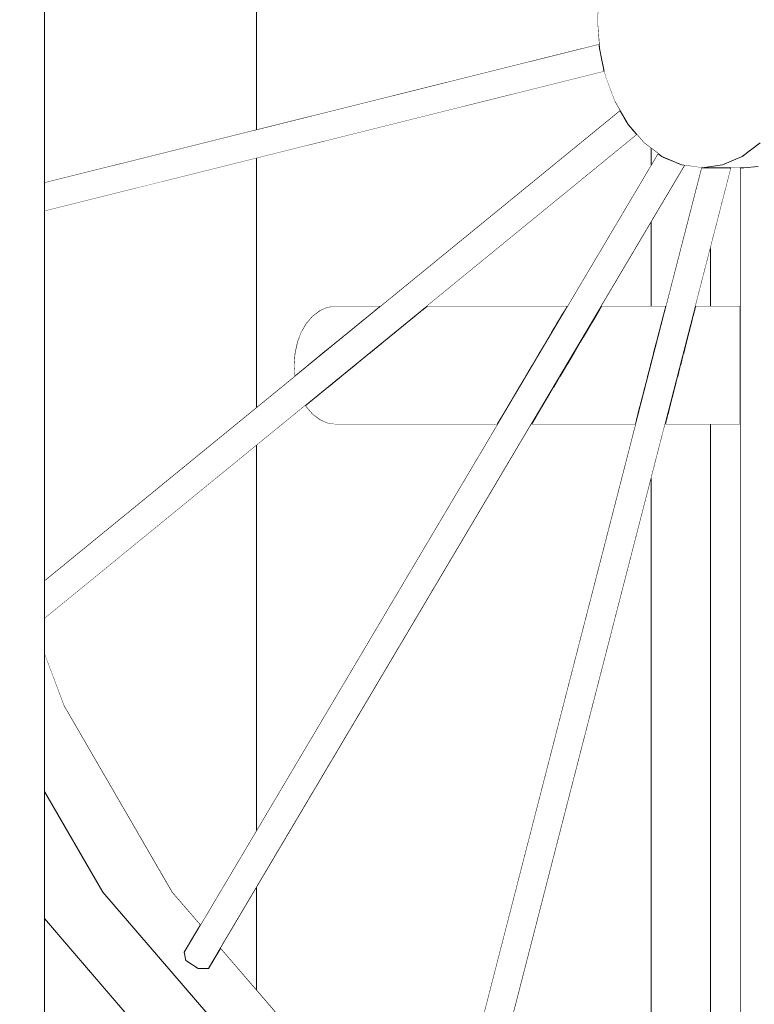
# Model space of a CAD drawing. Header units: millimetres. Extents: x 90539 to 127778, y -34922 to 14506.
# Tile 69 of 256: x 110473 to 110622, y 100 to 300. Entities that reach past the tile are written whole.
import ezdxf

# ---------------------------------------------------------------- set-up
doc = ezdxf.new("R2010")
doc.units = ezdxf.units.MM
doc.header["$MEASUREMENT"] = 0
doc.linetypes.add('Wipeout_Contour', pattern=[1000, 0, -1000])
for name, color, linetype in [('Nowe_A-Armatura', 7, 'Continuous'), ('Nowe_A-Niepełnosprawni', 7, 'Continuous'), ('Nowe_A-Wymiary-Wewnętrzne', 7, 'Continuous'), ('Nowe_A-Wymiary-Zewnętrzne', 7, 'Continuous'), ('Nowe_A-Ściany-Działowe', 7, 'Continuous'), ('Nowe_Drzwi Archicad', 7, 'Continuous')]:
    doc.layers.add(name, color=color, linetype=linetype)
for name, color, linetype, lineweight in [('Nowe_A-Armatura_Nr_pióra__24', 7, 'Continuous', 15), ('Nowe_A-Niepełnosprawni_Nr_pióra__4', 7, 'Continuous', 13), ('Nowe_A-Wymiary-Wewnętrzne_Nr_pióra__46', 5, 'Continuous', 15), ('Nowe_A-Wymiary-Zewnętrzne_Nr_pióra__46', 5, 'Continuous', 15), ('Nowe_Drzwi Archicad_Nr_pióra__3', 7, 'Continuous', 13)]:
    doc.layers.add(name, color=color, linetype=linetype, lineweight=lineweight)
for name, color, linetype, lineweight, true_color in [('Nowe_A-Wymiary-Wewnętrzne_Nr_pióra__45', 7, 'Continuous', 15, 0x40a5ff), ('Nowe_A-Wymiary-Wewnętrzne_Nr_pióra__85', 7, 'Continuous', 13, 0x80c2ff), ('Nowe_A-Wymiary-Zewnętrzne_Nr_pióra__45', 7, 'Continuous', 15, 0x40a5ff), ('Nowe_A-Wymiary-Zewnętrzne_Nr_pióra__85', 7, 'Continuous', 13, 0x80c2ff)]:
    doc.layers.add(name, color=color, linetype=linetype, lineweight=lineweight, true_color=true_color)
doc.styles.add('STYL_AUTOMATYCZNY_2', font='arial.ttf')
doc.dimstyles.new('STYL_AUTOMATYCZNY__1', dxfattribs={"dimtxt": 125, "dimasz": 47.5, "dimexe": 0.18, "dimexo": 20, "dimgap": 0, "dimtad": 1, "dimdec": 1, "dimlfac": 0.1, "dimzin": 0, "dimdsep": 46, "dimtxsty": 'STYL_AUTOMATYCZNY_2', "dimblk": 'ARROWHEAD_11', "dimblk1": 'ARROWHEAD_11', "dimblk2": 'ARROWHEAD_11', "dimcen": 0.09, "dimclrd": 256, "dimclre": 256, "dimclrt": 5, "dimadec": 1, "dimazin": 0, "dimtfac": 1, "dimtdec": 4, "dimtmove": 0, "dimatfit": 3, "dimfxl": 0, "dimtolj": 1, "dimtzin": 0, "dimarcsym": 0})

# ---------------------------------------------------------------- blocks, each defined once
blk = doc.blocks.new('ElemPrzekroju_23')
at = {"color": 254, "linetype": 'Wipeout_Contour', "lineweight": 0, "ltscale": 4316706.079519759}
blk.add_wipeout([(110495.05, 86.95), (110477.6, 107.21), (110477.6, 97.5), (110492.09, 80.68), (110524.33, 56.31), (110559.32, 41.3), (110595.71, 36.23), (110632.09, 41.3), (110667.08, 56.31), (110699.33, 80.68), (110727.59, 113.49), (110750.79, 153.46), (110768.02, 199.06), (110778.64, 248.54), (110782.22, 300), (110778.64, 351.46), (110768.02, 400.94), (110750.79, 446.54), (110747.17, 452.77), (110747.53, 450.67), (110744.06, 446.3), (110746.36, 442.35), (110746.75, 441.31), (110749.8, 437.12), (110749.51, 435.88), (110749.06, 435.2), (110763.1, 398.06), (110773.41, 349.99), (110776.89, 300), (110773.41, 250.01), (110763.1, 201.94), (110746.36, 157.65), (110723.82, 118.82), (110696.37, 86.95), (110665.04, 63.27), (110631.05, 48.69), (110595.71, 43.77), (110560.36, 48.69), (110526.37, 63.27)], dxfattribs=at).dxf.layer = 'Nowe_A-Niepełnosprawni'
at = {"color": 254, "linetype": 'Wipeout_Contour', "lineweight": 0, "ltscale": 3539562.09557352}
blk.add_wipeout([(110589.69, 300), (110590.1, 294.15), (110591.31, 288.52), (110593.27, 283.33), (110595.91, 278.79), (110599.12, 275.06), (110602.79, 272.28), (110606.77, 270.58), (110610.91, 270), (110615.05, 270.58), (110619.02, 272.28), (110622.69, 275.06), (110625.91, 278.79), (110628.54, 283.33), (110630.5, 288.52), (110631.71, 294.15), (110632.12, 300), (110631.71, 305.85), (110630.5, 311.48), (110628.54, 316.67), (110625.91, 321.21), (110622.69, 324.94), (110619.02, 327.72), (110615.05, 329.42), (110610.91, 330), (110606.77, 329.42), (110602.79, 327.72), (110599.12, 324.94), (110595.91, 321.21), (110593.27, 316.67), (110591.31, 311.48), (110590.1, 305.85)], dxfattribs=at).dxf.layer = 'Nowe_A-Niepełnosprawni'
at = {"color": 254, "linetype": 'Wipeout_Contour', "lineweight": 0, "ltscale": 441958.862372}
blk.add_wipeout([(110477.6, 117.39), (110501.12, 90.08), (110502.3, 89.19), (110477.6, 117.87)], dxfattribs=at).dxf.layer = 'Nowe_A-Niepełnosprawni'
at = {"layer": 'Nowe_A-Niepełnosprawni_Nr_pióra__4', "color": 7, "linetype": 'Continuous', "lineweight": 13}
blk.add_line((110590.1, 305.85), (110589.69, 300), dxfattribs=at)
at = {"color": 254, "linetype": 'Wipeout_Contour', "lineweight": 0, "ltscale": 884970.058769}
blk.add_wipeout([(110615.05, 270.58), (110610.91, 270), (110619.39, 270), (110622.29, 270.26), (110624.41, 270.26), (110624.41, 270), (110626.22, 270), (110626.07, 270.58)], dxfattribs=at).dxf.layer = 'Nowe_A-Niepełnosprawni'
at = {"color": 254, "linetype": 'Wipeout_Contour', "lineweight": 0, "ltscale": 441951.802287}
blk.add_wipeout([(110477.6, 107.21), (110495.05, 86.95), (110501.12, 90.08), (110477.6, 117.39)], dxfattribs=at).dxf.layer = 'Nowe_A-Niepełnosprawni'
at = {"color": 254, "linetype": 'Wipeout_Contour', "lineweight": 0, "ltscale": 663741.846601}
blk.add_wipeout([(110615.05, 270.58), (110626.07, 270.58), (110625.92, 271.15), (110626.62, 271.9), (110628.04, 272.28), (110619.02, 272.28)], dxfattribs=at).dxf.layer = 'Nowe_A-Niepełnosprawni'
at = {"color": 254, "linetype": 'Wipeout_Contour', "lineweight": 0, "ltscale": 552951.470281}
blk.add_wipeout([(110558.43, 66.62), (110559.13, 65.86), (110611.67, 270), (110610.91, 270), (110610.78, 270.02)], dxfattribs=at).dxf.layer = 'Nowe_A-Niepełnosprawni'
at = {"color": 254, "linetype": 'Wipeout_Contour', "lineweight": 0, "ltscale": 552501.597539}
blk.add_wipeout([(110482.02, 112.73), (110502.3, 89.19), (110511.54, 82.21), (110516.23, 92.13), (110489.44, 123.22)], dxfattribs=at).dxf.layer = 'Nowe_A-Niepełnosprawni'
at = {"color": 254, "linetype": 'Wipeout_Contour', "lineweight": 0, "ltscale": 885031.350706}
blk.add_wipeout([(110622.69, 275.06), (110619.02, 272.28), (110628.04, 272.28), (110629.38, 272.9), (110631.5, 272.9), (110631.66, 272.28), (110634.5, 272.28), (110632.85, 275.06)], dxfattribs=at).dxf.layer = 'Nowe_A-Niepełnosprawni'
at = {"color": 254, "linetype": 'Wipeout_Contour', "lineweight": 0, "ltscale": 442348.144387}
blk.add_wipeout([(110559.13, 65.86), (110561.95, 65.1), (110614.69, 270), (110611.67, 270)], dxfattribs=at).dxf.layer = 'Nowe_A-Niepełnosprawni'
at = {"color": 254, "linetype": 'Wipeout_Contour', "lineweight": 0, "ltscale": 442476.696623}
blk.add_wipeout([(110619.39, 270), (110618.62, 270), (110618.62, 50.58), (110619.39, 50.69)], dxfattribs=at).dxf.layer = 'Nowe_A-Niepełnosprawni'
at = {"color": 254, "linetype": 'Wipeout_Contour', "lineweight": 0, "ltscale": 441927.563796}
blk.add_wipeout([(110477.6, 143.64), (110477.6, 117.87), (110482.02, 112.73), (110489.44, 123.22)], dxfattribs=at).dxf.layer = 'Nowe_A-Niepełnosprawni'
at = {"layer": 'Nowe_A-Niepełnosprawni_Nr_pióra__4', "color": 7, "linetype": 'Continuous', "lineweight": 13}
blk.add_line((110619.02, 272.28), (110622.69, 275.06), dxfattribs=at)
at = {"color": 254, "linetype": 'Wipeout_Contour', "lineweight": 0, "ltscale": 442358.220029}
blk.add_wipeout([(110614.69, 270), (110561.95, 65.1), (110564.07, 65.1), (110616.81, 270)], dxfattribs=at).dxf.layer = 'Nowe_A-Niepełnosprawni'
at = {"color": 254, "linetype": 'Wipeout_Contour', "lineweight": 0, "ltscale": 442484.045944}
blk.add_wipeout([(110619.39, 50.69), (110622.29, 51.09), (110622.29, 270.26), (110619.39, 270)], dxfattribs=at).dxf.layer = 'Nowe_A-Niepełnosprawni'
at = {"color": 254, "linetype": 'Wipeout_Contour', "lineweight": 0, "ltscale": 1105094.8443388}
blk.add_wipeout([(110503.58, 123.22), (110489.44, 123.22), (110516.23, 92.13), (110530.37, 92.13), (110513.36, 111.88), (110510.9, 107.75), (110508.78, 107.75), (110506.3, 109.4), (110505.94, 111.05), (110509.26, 116.64)], dxfattribs=at).dxf.layer = 'Nowe_A-Niepełnosprawni'
at = {"layer": 'Nowe_A-Niepełnosprawni_Nr_pióra__4', "color": 7, "linetype": 'Continuous', "lineweight": 13}
for p, q in [((110615.05, 270.58), (110619.02, 272.28)), ((110610.91, 270), (110615.05, 270.58)), ((110619.39, 270), (110610.91, 270)), ((110622.29, 270.26), (110619.39, 270)), ((110477.6, 117.87), (110502.3, 89.19))]:
    blk.add_line(p, q, dxfattribs=at)
at = {"color": 254, "linetype": 'Wipeout_Contour', "lineweight": 0, "ltscale": 552820.548328}
blk.add_wipeout([(110505.94, 111.05), (110506.3, 109.4), (110602.91, 272.23), (110602.79, 272.28), (110601.97, 272.9)], dxfattribs=at).dxf.layer = 'Nowe_A-Niepełnosprawni'
at = {"color": 254, "linetype": 'Wipeout_Contour', "lineweight": 0, "ltscale": 442457.42599}
blk.add_wipeout([(110609.6, 242), (110609.54, 241.77), (110618.62, 241.77), (110618.62, 242)], dxfattribs=at).dxf.layer = 'Nowe_A-Niepełnosprawni'
at = {"color": 254, "linetype": 'Wipeout_Contour', "lineweight": 0, "ltscale": 552431.173727}
blk.add_wipeout([(110481.6, 161.11), (110477.6, 161.11), (110477.6, 143.64), (110489.44, 123.22), (110503.58, 123.22)], dxfattribs=at).dxf.layer = 'Nowe_A-Niepełnosprawni'
at = {"layer": 'Nowe_A-Niepełnosprawni_Nr_pióra__4', "color": 7, "linetype": 'Continuous', "lineweight": 13}
blk.add_line((110489.44, 123.22), (110477.6, 143.64), dxfattribs=at)
at = {"color": 254, "linetype": 'Wipeout_Contour', "lineweight": 0, "ltscale": 442224.448712}
blk.add_wipeout([(110506.3, 109.4), (110508.78, 107.75), (110605.67, 271.05), (110602.91, 272.23)], dxfattribs=at).dxf.layer = 'Nowe_A-Niepełnosprawni'
at = {"color": 254, "linetype": 'Wipeout_Contour', "lineweight": 0, "ltscale": 331437.659035}
blk.add_wipeout([(110481.6, 161.11), (110477.6, 171.7), (110477.6, 161.11)], dxfattribs=at).dxf.layer = 'Nowe_A-Niepełnosprawni'
at = {"layer": 'Nowe_A-Niepełnosprawni_Nr_pióra__4', "color": 7, "linetype": 'Continuous', "lineweight": 13}
for p, q in [((110599.12, 275.06), (110602.79, 272.28)), ((110481.6, 161.11), (110477.6, 171.7)), ((110503.58, 123.22), (110481.6, 161.11)), ((110505.94, 111.05), (110506.3, 109.4))]:
    blk.add_line(p, q, dxfattribs=at)
at = {"color": 254, "linetype": 'Wipeout_Contour', "lineweight": 0, "ltscale": 552840.188377}
blk.add_wipeout([(110508.78, 107.75), (110510.9, 107.75), (110607.46, 270.48), (110606.77, 270.58), (110605.67, 271.05)], dxfattribs=at).dxf.layer = 'Nowe_A-Niepełnosprawni'
at = {"layer": 'Nowe_A-Niepełnosprawni_Nr_pióra__4', "color": 7, "linetype": 'Continuous', "lineweight": 13}
for p, q in [((110602.79, 272.28), (110606.77, 270.58)), ((110606.77, 270.58), (110610.91, 270)), ((110516.23, 92.13), (110489.44, 123.22)), ((110509.26, 116.64), (110503.58, 123.22)), ((110530.37, 92.13), (110513.36, 111.88)), ((110508.78, 107.75), (110506.3, 109.4)), ((110510.9, 107.75), (110508.78, 107.75))]:
    blk.add_line(p, q, dxfattribs=at)
at = {"color": 254, "linetype": 'Wipeout_Contour', "lineweight": 0, "ltscale": 442145.591368}
blk.add_wipeout([(110477.6, 186.36), (110477.6, 184.22), (110595.1, 280.17), (110594.26, 281.62)], dxfattribs=at).dxf.layer = 'Nowe_A-Niepełnosprawni'
at = {"color": 254, "linetype": 'Wipeout_Contour', "lineweight": 0, "ltscale": 442450.554078}
blk.add_wipeout([(110606.51, 230), (110605.91, 227.66), (110618.62, 227.66), (110618.62, 230)], dxfattribs=at).dxf.layer = 'Nowe_A-Niepełnosprawni'
at = {"color": 254, "linetype": 'Wipeout_Contour', "lineweight": 0, "ltscale": 442444.996079}
blk.add_wipeout([(110603.48, 218.23), (110603.42, 218), (110618.62, 218), (110618.62, 218.23)], dxfattribs=at).dxf.layer = 'Nowe_A-Niepełnosprawni'
at = {"color": 254, "linetype": 'Wipeout_Contour', "lineweight": 0, "ltscale": 552743.913129}
blk.add_wipeout([(110477.6, 184.22), (110477.6, 180.36), (110596.83, 277.71), (110595.91, 278.79), (110595.1, 280.17)], dxfattribs=at).dxf.layer = 'Nowe_A-Niepełnosprawni'
at = {"color": 254, "linetype": 'Wipeout_Contour', "lineweight": 0, "ltscale": 442451.776216}
blk.add_wipeout([(110606.51, 230), (110618.62, 230), (110618.62, 232.34), (110607.12, 232.34)], dxfattribs=at).dxf.layer = 'Nowe_A-Niepełnosprawni'
at = {"color": 254, "linetype": 'Wipeout_Contour', "lineweight": 0, "ltscale": 442449.357109}
blk.add_wipeout([(110605.91, 227.66), (110605.33, 225.41), (110618.62, 225.41), (110618.62, 227.66)], dxfattribs=at).dxf.layer = 'Nowe_A-Niepełnosprawni'
at = {"color": 254, "linetype": 'Wipeout_Contour', "lineweight": 0, "ltscale": 442445.227069}
blk.add_wipeout([(110603.66, 218.91), (110603.48, 218.23), (110618.62, 218.23), (110618.62, 218.91)], dxfattribs=at).dxf.layer = 'Nowe_A-Niepełnosprawni'
at = {"layer": 'Nowe_A-Niepełnosprawni_Nr_pióra__4', "color": 7, "linetype": 'Continuous', "lineweight": 13}
blk.add_line((110593.27, 283.33), (110595.91, 278.79), dxfattribs=at)
at = {"color": 254, "linetype": 'Wipeout_Contour', "lineweight": 0, "ltscale": 442150.72421}
blk.add_wipeout([(110477.6, 178.63), (110597.71, 276.7), (110596.83, 277.71), (110477.6, 180.36)], dxfattribs=at).dxf.layer = 'Nowe_A-Niepełnosprawni'
at = {"color": 254, "linetype": 'Wipeout_Contour', "lineweight": 0, "ltscale": 442452.976787}
blk.add_wipeout([(110607.12, 232.34), (110618.62, 232.34), (110618.62, 234.59), (110607.7, 234.59)], dxfattribs=at).dxf.layer = 'Nowe_A-Niepełnosprawni'
at = {"color": 254, "linetype": 'Wipeout_Contour', "lineweight": 0, "ltscale": 442445.687836}
blk.add_wipeout([(110603.66, 218.91), (110618.62, 218.91), (110618.62, 220.02), (110603.95, 220.02)], dxfattribs=at).dxf.layer = 'Nowe_A-Niepełnosprawni'
at = {"layer": 'Nowe_A-Niepełnosprawni_Nr_pióra__4', "color": 7, "linetype": 'Continuous', "lineweight": 13}
for p, q in [((110595.91, 278.79), (110599.12, 275.06)), ((110603.42, 218), (110618.62, 218))]:
    blk.add_line(p, q, dxfattribs=at)
at = {"color": 254, "linetype": 'Wipeout_Contour', "lineweight": 0, "ltscale": 552727.045939}
blk.add_wipeout([(110477.6, 264.64), (110590.4, 292.77), (110590.1, 294.15), (110590.04, 295.05), (110477.6, 267.01)], dxfattribs=at).dxf.layer = 'Nowe_A-Niepełnosprawni'
at = {"color": 254, "linetype": 'Wipeout_Contour', "lineweight": 0, "ltscale": 442163.799739}
blk.add_wipeout([(110536.66, 242), (110535, 241.77), (110545.46, 241.77), (110545.74, 242)], dxfattribs=at).dxf.layer = 'Nowe_A-Niepełnosprawni'
at = {"color": 254, "linetype": 'Wipeout_Contour', "lineweight": 0, "ltscale": 442278.34172}
blk.add_wipeout([(110555.21, 242), (110554.93, 241.77), (110583.5, 241.77), (110583.64, 242)], dxfattribs=at).dxf.layer = 'Nowe_A-Niepełnosprawni'
at = {"color": 254, "linetype": 'Wipeout_Contour', "lineweight": 0, "ltscale": 442389.113899}
blk.add_wipeout([(110590.42, 241.77), (110603.51, 241.77), (110603.57, 242), (110590.56, 242)], dxfattribs=at).dxf.layer = 'Nowe_A-Niepełnosprawni'
at = {"color": 254, "linetype": 'Wipeout_Contour', "lineweight": 0, "ltscale": 442454.109908}
blk.add_wipeout([(110608.23, 236.67), (110607.7, 234.59), (110618.62, 234.59), (110618.62, 236.67)], dxfattribs=at).dxf.layer = 'Nowe_A-Niepełnosprawni'
at = {"color": 254, "linetype": 'Wipeout_Contour', "lineweight": 0, "ltscale": 331588.711266}
blk.add_wipeout([(110528.18, 230), (110528.33, 227.78), (110531.05, 230)], dxfattribs=at).dxf.layer = 'Nowe_A-Niepełnosprawni'
at = {"color": 254, "linetype": 'Wipeout_Contour', "lineweight": 0, "ltscale": 442230.726847}
blk.add_wipeout([(110540.52, 230), (110537.65, 227.66), (110575.13, 227.66), (110576.52, 230)], dxfattribs=at).dxf.layer = 'Nowe_A-Niepełnosprawni'
at = {"color": 254, "linetype": 'Wipeout_Contour', "lineweight": 0, "ltscale": 442366.753881}
blk.add_wipeout([(110583.44, 230), (110582.05, 227.66), (110599.88, 227.66), (110600.48, 230)], dxfattribs=at).dxf.layer = 'Nowe_A-Niepełnosprawni'
at = {"color": 254, "linetype": 'Wipeout_Contour', "lineweight": 0, "ltscale": 442446.360588}
blk.add_wipeout([(110603.95, 220.02), (110618.62, 220.02), (110618.62, 221.51), (110604.33, 221.51)], dxfattribs=at).dxf.layer = 'Nowe_A-Niepełnosprawni'
at = {"color": 254, "linetype": 'Wipeout_Contour', "lineweight": 0, "ltscale": 442211.420792}
blk.add_wipeout([(110535, 218.23), (110536.66, 218), (110569.4, 218), (110569.54, 218.23)], dxfattribs=at).dxf.layer = 'Nowe_A-Niepełnosprawni'
at = {"color": 254, "linetype": 'Wipeout_Contour', "lineweight": 0, "ltscale": 442348.477239}
blk.add_wipeout([(110576.46, 218.23), (110576.32, 218), (110597.39, 218), (110597.45, 218.23)], dxfattribs=at).dxf.layer = 'Nowe_A-Niepełnosprawni'
at = {"layer": 'Nowe_A-Niepełnosprawni_Nr_pióra__4', "color": 7, "linetype": 'Continuous', "lineweight": 13}
blk.add_line((110589.69, 300), (110590.1, 294.15), dxfattribs=at)
at = {"color": 254, "linetype": 'Wipeout_Contour', "lineweight": 0, "ltscale": 442137.975647}
blk.add_wipeout([(110477.6, 261.74), (110590.99, 290.01), (110590.4, 292.77), (110477.6, 264.64)], dxfattribs=at).dxf.layer = 'Nowe_A-Niepełnosprawni'
at = {"color": 254, "linetype": 'Wipeout_Contour', "lineweight": 0, "ltscale": 442455.132335}
blk.add_wipeout([(110608.23, 236.67), (110618.62, 236.67), (110618.62, 238.49), (110608.7, 238.49)], dxfattribs=at).dxf.layer = 'Nowe_A-Niepełnosprawni'
at = {"color": 254, "linetype": 'Wipeout_Contour', "lineweight": 0, "ltscale": 442122.910893}
blk.add_wipeout([(110528.18, 230), (110531.05, 230), (110533.91, 232.34), (110528.34, 232.34)], dxfattribs=at).dxf.layer = 'Nowe_A-Niepełnosprawni'
at = {"color": 254, "linetype": 'Wipeout_Contour', "lineweight": 0, "ltscale": 442239.257327}
blk.add_wipeout([(110540.52, 230), (110576.52, 230), (110577.91, 232.34), (110543.38, 232.34)], dxfattribs=at).dxf.layer = 'Nowe_A-Niepełnosprawni'
at = {"color": 254, "linetype": 'Wipeout_Contour', "lineweight": 0, "ltscale": 442370.754562}
blk.add_wipeout([(110583.44, 230), (110600.48, 230), (110601.08, 232.34), (110584.83, 232.34)], dxfattribs=at).dxf.layer = 'Nowe_A-Niepełnosprawni'
at = {"color": 254, "linetype": 'Wipeout_Contour', "lineweight": 0, "ltscale": 442222.361671}
blk.add_wipeout([(110534.89, 225.41), (110573.8, 225.41), (110575.13, 227.66), (110537.65, 227.66)], dxfattribs=at).dxf.layer = 'Nowe_A-Niepełnosprawni'
at = {"color": 254, "linetype": 'Wipeout_Contour', "lineweight": 0, "ltscale": 442362.8316}
blk.add_wipeout([(110580.71, 225.41), (110599.3, 225.41), (110599.88, 227.66), (110582.05, 227.66)], dxfattribs=at).dxf.layer = 'Nowe_A-Niepełnosprawni'
at = {"color": 254, "linetype": 'Wipeout_Contour', "lineweight": 0, "ltscale": 442447.219361}
blk.add_wipeout([(110604.33, 221.51), (110618.62, 221.51), (110618.62, 223.33), (110604.8, 223.33)], dxfattribs=at).dxf.layer = 'Nowe_A-Niepełnosprawni'
at = {"color": 254, "linetype": 'Wipeout_Contour', "lineweight": 0, "ltscale": 442208.730697}
blk.add_wipeout([(110533.41, 218.91), (110535, 218.23), (110569.54, 218.23), (110569.94, 218.91)], dxfattribs=at).dxf.layer = 'Nowe_A-Niepełnosprawni'
at = {"color": 254, "linetype": 'Wipeout_Contour', "lineweight": 0, "ltscale": 442349.250745}
blk.add_wipeout([(110576.46, 218.23), (110597.45, 218.23), (110597.63, 218.91), (110576.86, 218.91)], dxfattribs=at).dxf.layer = 'Nowe_A-Niepełnosprawni'
at = {"layer": 'Nowe_A-Niepełnosprawni_Nr_pióra__4', "color": 7, "linetype": 'Continuous', "lineweight": 13}
blk.add_line((110528.18, 230), (110528.33, 227.78), dxfattribs=at)
at = {"color": 254, "linetype": 'Wipeout_Contour', "lineweight": 0, "ltscale": 442138.653338}
blk.add_wipeout([(110590.99, 290.01), (110477.6, 261.74), (110477.6, 261.21), (110591.1, 289.51)], dxfattribs=at).dxf.layer = 'Nowe_A-Niepełnosprawni'
at = {"color": 254, "linetype": 'Wipeout_Contour', "lineweight": 0, "ltscale": 442456.005032}
blk.add_wipeout([(110608.7, 238.49), (110618.62, 238.49), (110618.62, 239.98), (110609.08, 239.98)], dxfattribs=at).dxf.layer = 'Nowe_A-Niepełnosprawni'
at = {"color": 254, "linetype": 'Wipeout_Contour', "lineweight": 0, "ltscale": 442129.002045}
blk.add_wipeout([(110528.34, 232.34), (110533.91, 232.34), (110536.67, 234.59), (110528.82, 234.59)], dxfattribs=at).dxf.layer = 'Nowe_A-Niepełnosprawni'
at = {"color": 254, "linetype": 'Wipeout_Contour', "lineweight": 0, "ltscale": 442247.62545}
blk.add_wipeout([(110543.38, 232.34), (110577.91, 232.34), (110579.25, 234.59), (110546.14, 234.59)], dxfattribs=at).dxf.layer = 'Nowe_A-Niepełnosprawni'
at = {"color": 254, "linetype": 'Wipeout_Contour', "lineweight": 0, "ltscale": 442374.680073}
blk.add_wipeout([(110584.83, 232.34), (110601.08, 232.34), (110601.66, 234.59), (110586.16, 234.59)], dxfattribs=at).dxf.layer = 'Nowe_A-Niepełnosprawni'
at = {"color": 254, "linetype": 'Wipeout_Contour', "lineweight": 0, "ltscale": 442448.231146}
blk.add_wipeout([(110605.33, 225.41), (110604.8, 223.33), (110618.62, 223.33), (110618.62, 225.41)], dxfattribs=at).dxf.layer = 'Nowe_A-Niepełnosprawni'
at = {"color": 254, "linetype": 'Wipeout_Contour', "lineweight": 0, "ltscale": 442206.753713}
blk.add_wipeout([(110531.95, 220.02), (110533.41, 218.91), (110569.94, 218.91), (110570.6, 220.02)], dxfattribs=at).dxf.layer = 'Nowe_A-Niepełnosprawni'
at = {"color": 254, "linetype": 'Wipeout_Contour', "lineweight": 0, "ltscale": 442350.775247}
blk.add_wipeout([(110576.86, 218.91), (110597.63, 218.91), (110597.91, 220.02), (110577.52, 220.02)], dxfattribs=at).dxf.layer = 'Nowe_A-Niepełnosprawni'
at = {"layer": 'Nowe_A-Niepełnosprawni_Nr_pióra__4', "color": 7, "linetype": 'Continuous', "lineweight": 13}
for p, q in [((110590.04, 295.05), (110477.6, 267.01)), ((110590.1, 294.15), (110591.31, 288.52)), ((110591.1, 289.51), (110477.6, 261.21)), ((110591.31, 288.52), (110593.27, 283.33)), ((110528.34, 232.34), (110528.18, 230)), ((110533.41, 218.91), (110535, 218.23)), ((110535, 218.23), (110536.66, 218)), ((110536.66, 218), (110569.4, 218)), ((110576.32, 218), (110597.39, 218))]:
    blk.add_line(p, q, dxfattribs=at)
at = {"color": 254, "linetype": 'Wipeout_Contour', "lineweight": 0, "ltscale": 442456.694567}
blk.add_wipeout([(110609.37, 241.09), (110609.08, 239.98), (110618.62, 239.98), (110618.62, 241.09)], dxfattribs=at).dxf.layer = 'Nowe_A-Niepełnosprawni'
at = {"color": 254, "linetype": 'Wipeout_Contour', "lineweight": 0, "ltscale": 442135.481459}
blk.add_wipeout([(110528.82, 234.59), (110536.67, 234.59), (110539.21, 236.67), (110529.61, 236.67)], dxfattribs=at).dxf.layer = 'Nowe_A-Niepełnosprawni'
at = {"color": 254, "linetype": 'Wipeout_Contour', "lineweight": 0, "ltscale": 442255.509837}
blk.add_wipeout([(110548.68, 236.67), (110546.14, 234.59), (110579.25, 234.59), (110580.48, 236.67)], dxfattribs=at).dxf.layer = 'Nowe_A-Niepełnosprawni'
at = {"color": 254, "linetype": 'Wipeout_Contour', "lineweight": 0, "ltscale": 442378.379773}
blk.add_wipeout([(110586.16, 234.59), (110601.66, 234.59), (110602.2, 236.67), (110587.39, 236.67)], dxfattribs=at).dxf.layer = 'Nowe_A-Niepełnosprawni'
at = {"color": 254, "linetype": 'Wipeout_Contour', "lineweight": 0, "ltscale": 442205.565803}
blk.add_wipeout([(110530.66, 221.51), (110531.95, 220.02), (110570.6, 220.02), (110571.49, 221.51)], dxfattribs=at).dxf.layer = 'Nowe_A-Niepełnosprawni'
at = {"color": 254, "linetype": 'Wipeout_Contour', "lineweight": 0, "ltscale": 442352.992068}
blk.add_wipeout([(110578.4, 221.51), (110577.52, 220.02), (110597.91, 220.02), (110598.3, 221.51)], dxfattribs=at).dxf.layer = 'Nowe_A-Niepełnosprawni'
at = {"layer": 'Nowe_A-Niepełnosprawni_Nr_pióra__4', "color": 7, "linetype": 'Continuous', "lineweight": 13}
for p, q in [((110528.82, 234.59), (110528.34, 232.34)), ((110531.95, 220.02), (110533.41, 218.91))]:
    blk.add_line(p, q, dxfattribs=at)
at = {"color": 254, "linetype": 'Wipeout_Contour', "lineweight": 0, "ltscale": 442457.174462}
blk.add_wipeout([(110609.37, 241.09), (110618.62, 241.09), (110618.62, 241.77), (110609.54, 241.77)], dxfattribs=at).dxf.layer = 'Nowe_A-Niepełnosprawni'
at = {"color": 254, "linetype": 'Wipeout_Contour', "lineweight": 0, "ltscale": 442142.035459}
blk.add_wipeout([(110530.66, 238.49), (110529.61, 236.67), (110539.21, 236.67), (110541.44, 238.49)], dxfattribs=at).dxf.layer = 'Nowe_A-Niepełnosprawni'
at = {"color": 254, "linetype": 'Wipeout_Contour', "lineweight": 0, "ltscale": 442262.607616}
blk.add_wipeout([(110550.91, 238.49), (110548.68, 236.67), (110580.48, 236.67), (110581.56, 238.49)], dxfattribs=at).dxf.layer = 'Nowe_A-Niepełnosprawni'
at = {"color": 254, "linetype": 'Wipeout_Contour', "lineweight": 0, "ltscale": 442381.71172}
blk.add_wipeout([(110587.39, 236.67), (110602.2, 236.67), (110602.67, 238.49), (110588.47, 238.49)], dxfattribs=at).dxf.layer = 'Nowe_A-Niepełnosprawni'
at = {"color": 254, "linetype": 'Wipeout_Contour', "lineweight": 0, "ltscale": 552739.144816}
blk.add_wipeout([(110532.35, 223.33), (110530.49, 221.81), (110530.66, 221.51), (110571.49, 221.51), (110572.57, 223.33)], dxfattribs=at).dxf.layer = 'Nowe_A-Niepełnosprawni'
at = {"color": 254, "linetype": 'Wipeout_Contour', "lineweight": 0, "ltscale": 442355.815953}
blk.add_wipeout([(110579.48, 223.33), (110578.4, 221.51), (110598.3, 221.51), (110598.77, 223.33)], dxfattribs=at).dxf.layer = 'Nowe_A-Niepełnosprawni'
at = {"layer": 'Nowe_A-Niepełnosprawni_Nr_pióra__4', "color": 7, "linetype": 'Continuous', "lineweight": 13}
for p, q in [((110618.62, 270), (110618.62, 50.58)), ((110609.6, 242), (110618.62, 242)), ((110529.61, 236.67), (110528.82, 234.59)), ((110530.49, 221.81), (110530.66, 221.51)), ((110530.66, 221.51), (110531.95, 220.02))]:
    blk.add_line(p, q, dxfattribs=at)
at = {"color": 254, "linetype": 'Wipeout_Contour', "lineweight": 0, "ltscale": 442148.389649}
blk.add_wipeout([(110531.95, 239.98), (110530.66, 238.49), (110541.44, 238.49), (110543.27, 239.98)], dxfattribs=at).dxf.layer = 'Nowe_A-Niepełnosprawni'
at = {"color": 254, "linetype": 'Wipeout_Contour', "lineweight": 0, "ltscale": 442268.646199}
blk.add_wipeout([(110550.91, 238.49), (110581.56, 238.49), (110582.44, 239.98), (110552.74, 239.98)], dxfattribs=at).dxf.layer = 'Nowe_A-Niepełnosprawni'
at = {"color": 254, "linetype": 'Wipeout_Contour', "lineweight": 0, "ltscale": 442384.548085}
blk.add_wipeout([(110588.47, 238.49), (110602.67, 238.49), (110603.05, 239.98), (110589.36, 239.98)], dxfattribs=at).dxf.layer = 'Nowe_A-Niepełnosprawni'
at = {"color": 254, "linetype": 'Wipeout_Contour', "lineweight": 0, "ltscale": 442214.483183}
blk.add_wipeout([(110534.89, 225.41), (110532.35, 223.33), (110572.57, 223.33), (110573.8, 225.41)], dxfattribs=at).dxf.layer = 'Nowe_A-Niepełnosprawni'
at = {"color": 254, "linetype": 'Wipeout_Contour', "lineweight": 0, "ltscale": 442359.13834}
blk.add_wipeout([(110580.71, 225.41), (110579.48, 223.33), (110598.77, 223.33), (110599.3, 225.41)], dxfattribs=at).dxf.layer = 'Nowe_A-Niepełnosprawni'
at = {"layer": 'Nowe_A-Niepełnosprawni_Nr_pióra__4', "color": 7, "linetype": 'Continuous', "lineweight": 13}
blk.add_line((110530.66, 238.49), (110529.61, 236.67), dxfattribs=at)
at = {"color": 254, "linetype": 'Wipeout_Contour', "lineweight": 0, "ltscale": 442154.288064}
blk.add_wipeout([(110531.95, 239.98), (110543.27, 239.98), (110544.62, 241.09), (110533.41, 241.09)], dxfattribs=at).dxf.layer = 'Nowe_A-Niepełnosprawni'
at = {"color": 254, "linetype": 'Wipeout_Contour', "lineweight": 0, "ltscale": 442273.393619}
blk.add_wipeout([(110552.74, 239.98), (110582.44, 239.98), (110583.1, 241.09), (110554.09, 241.09)], dxfattribs=at).dxf.layer = 'Nowe_A-Niepełnosprawni'
at = {"color": 254, "linetype": 'Wipeout_Contour', "lineweight": 0, "ltscale": 442386.780001}
blk.add_wipeout([(110589.36, 239.98), (110603.05, 239.98), (110603.34, 241.09), (110590.02, 241.09)], dxfattribs=at).dxf.layer = 'Nowe_A-Niepełnosprawni'
at = {"layer": 'Nowe_A-Niepełnosprawni_Nr_pióra__4', "color": 7, "linetype": 'Continuous', "lineweight": 13}
blk.add_line((110531.95, 239.98), (110530.66, 238.49), dxfattribs=at)
at = {"color": 254, "linetype": 'Wipeout_Contour', "lineweight": 0, "ltscale": 442159.494998}
blk.add_wipeout([(110533.41, 241.09), (110544.62, 241.09), (110545.46, 241.77), (110535, 241.77)], dxfattribs=at).dxf.layer = 'Nowe_A-Niepełnosprawni'
at = {"color": 254, "linetype": 'Wipeout_Contour', "lineweight": 0, "ltscale": 442276.66742}
blk.add_wipeout([(110554.09, 241.09), (110583.1, 241.09), (110583.5, 241.77), (110554.93, 241.77)], dxfattribs=at).dxf.layer = 'Nowe_A-Niepełnosprawni'
at = {"color": 254, "linetype": 'Wipeout_Contour', "lineweight": 0, "ltscale": 442388.321739}
blk.add_wipeout([(110590.42, 241.77), (110590.02, 241.09), (110603.34, 241.09), (110603.51, 241.77)], dxfattribs=at).dxf.layer = 'Nowe_A-Niepełnosprawni'
at = {"layer": 'Nowe_A-Niepełnosprawni_Nr_pióra__4', "color": 7, "linetype": 'Continuous', "lineweight": 13}
for p, q in [((110594.26, 281.62), (110477.6, 186.36)), ((110597.71, 276.7), (110477.6, 178.63)), ((110601.97, 272.9), (110505.94, 111.05)), ((110607.46, 270.48), (110510.9, 107.75)), ((110610.78, 270.02), (110558.43, 66.62)), ((110616.81, 270), (110564.07, 65.1)), ((110535, 241.77), (110533.41, 241.09)), ((110536.66, 242), (110535, 241.77)), ((110536.66, 242), (110545.74, 242)), ((110555.21, 242), (110583.64, 242)), ((110590.56, 242), (110603.57, 242)), ((110533.41, 241.09), (110531.95, 239.98))]:
    blk.add_line(p, q, dxfattribs=at)
blk = doc.blocks.new('ElemPrzekroju_25')
at = {"color": 254, "linetype": 'Wipeout_Contour', "lineweight": 0, "ltscale": 6815411.693442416}
blk.add_wipeout([(109677.6, 2540), (109677.6, 2100), (110477.6, 2100), (110477.6, 519.19), (110503.66, 549.44), (110520.6, 562.24), (110520.6, 2117), (111654.6, 2117), (111654.6, 0), (111973.1, 0), (111973.1, 2.45), (111943.06, 2.45), (111910.44, 86.95), (111909.1, 94.15), (111909.1, 204.5), (111973.1, 204.5), (111973.1, 205.5), (111908.1, 205.5), (111908.1, 228.49), (111870.92, 228.49), (111870.92, 232.26), (111870.92, 232.76), (111870.9, 257.12), (111870.92, 260.3), (111870.92, 477.41), (111870.9, 514.77), (111870.92, 548.64), (111870.92, 566.63), (111870.72, 573.91), (111870.15, 590.35), (111869.58, 605.28), (111868.94, 621.57), (111868.28, 635.36), (111867.53, 651.5), (111866.73, 666.91), (111866.46, 675.53), (111870.87, 676.73), (111870.92, 687.28), (111870.92, 691.98), (111870.92, 692.51), (111908.1, 692.51), (111908.1, 717), (111918.49, 749.19), (111892.43, 753.66), (111890.42, 755.43), (111889.48, 757.69), (111889.61, 759.5), (111889.69, 759.95), (111890.43, 764.33), (111895.67, 795.02), (111896.27, 798.52), (111897.03, 800.85), (111898.43, 802.31), (111900.88, 803.3), (111934.17, 797.72), (111934, 797.19), (111947.82, 839.98), (111973.27, 839.98), (111973.27, 840), (112527.6, 840), (112527.6, 2540)], dxfattribs=at).dxf.layer = 'Nowe_A-Ściany-Działowe'
at = {"color": 254, "linetype": 'Wipeout_Contour', "lineweight": 0, "ltscale": 773491.707493}
blk.add_wipeout([(110520.6, 213.74), (110477.6, 178.63), (110477.6, 171.7), (110481.6, 161.11), (110503.58, 123.22), (110509.26, 116.64), (110520.6, 135.74)], dxfattribs=at).dxf.layer = 'Nowe_A-Ściany-Działowe'
at = {"color": 254, "linetype": 'Wipeout_Contour', "lineweight": 0, "ltscale": 441997.406352}
blk.add_wipeout([(110520.6, 271.93), (110477.6, 261.21), (110477.6, 186.36), (110520.6, 221.47)], dxfattribs=at).dxf.layer = 'Nowe_A-Ściany-Działowe'
at = {"color": 254, "linetype": 'Wipeout_Contour', "lineweight": 0, "ltscale": 331554.221888}
blk.add_wipeout([(110520.6, 124.09), (110513.36, 111.88), (110520.6, 103.48)], dxfattribs=at).dxf.layer = 'Nowe_A-Ściany-Działowe'
at = {"color": 254, "linetype": 'Wipeout_Contour', "lineweight": 0, "ltscale": 441998.026639}
blk.add_wipeout([(110477.6, 267.01), (110520.6, 277.74), (110520.6, 322.26), (110477.6, 332.99)], dxfattribs=at).dxf.layer = 'Nowe_A-Ściany-Działowe'
blk = doc.blocks.new('ElemPrzekroju_26')
at = {"color": 254, "linetype": 'Wipeout_Contour', "lineweight": 0, "ltscale": 331804.673451}
blk.add_wipeout([(110600.6, 270.58), (110601.97, 272.9), (110600.6, 273.94)], dxfattribs=at).dxf.layer = 'Nowe_Drzwi Archicad'
at = {"color": 254, "linetype": 'Wipeout_Contour', "lineweight": 0, "ltscale": 994812.558631}
blk.add_wipeout([(110530.49, 221.81), (110520.6, 213.74), (110520.6, 135.74), (110569.4, 218), (110536.66, 218), (110535, 218.23), (110533.41, 218.91), (110531.95, 220.02), (110530.66, 221.51)], dxfattribs=at).dxf.layer = 'Nowe_Drzwi Archicad'
at = {"color": 254, "linetype": 'Wipeout_Contour', "lineweight": 0, "ltscale": 553030.72215}
blk.add_wipeout([(110600.6, 207.01), (110600.6, 53.9), (110612.6, 52.23), (110612.6, 218), (110603.42, 218)], dxfattribs=at).dxf.layer = 'Nowe_Drzwi Archicad'
at = {"color": 254, "linetype": 'Wipeout_Contour', "lineweight": 0, "ltscale": 1879275.480395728}
blk.add_wipeout([(110591.1, 289.51), (110520.6, 271.93), (110520.6, 221.47), (110528.33, 227.78), (110528.18, 230), (110528.34, 232.34), (110528.82, 234.59), (110529.61, 236.67), (110530.66, 238.49), (110531.95, 239.98), (110533.41, 241.09), (110535, 241.77), (110536.66, 242), (110545.74, 242), (110594.26, 281.62), (110593.27, 283.33), (110591.31, 288.52)], dxfattribs=at).dxf.layer = 'Nowe_Drzwi Archicad'
at = {"color": 254, "linetype": 'Wipeout_Contour', "lineweight": 0, "ltscale": 553025.02743}
blk.add_wipeout([(110600.6, 258.92), (110600.6, 242), (110603.57, 242), (110610.78, 270.02), (110607.46, 270.48)], dxfattribs=at).dxf.layer = 'Nowe_Drzwi Archicad'
at = {"color": 254, "linetype": 'Wipeout_Contour', "lineweight": 0, "ltscale": 663305.887096}
blk.add_wipeout([(110520.6, 103.48), (110530.37, 92.13), (110559.36, 70.22), (110597.39, 218), (110576.32, 218), (110520.6, 124.09)], dxfattribs=at).dxf.layer = 'Nowe_Drzwi Archicad'
at = {"color": 254, "linetype": 'Wipeout_Contour', "lineweight": 0, "ltscale": 442462.876239}
blk.add_wipeout([(110612.6, 218), (110612.6, 52.23), (110618.62, 51.39), (110618.62, 218)], dxfattribs=at).dxf.layer = 'Nowe_Drzwi Archicad'
at = {"layer": 'Nowe_Drzwi Archicad_Nr_pióra__3', "color": 7, "linetype": 'Continuous', "lineweight": 13}
for p, q in [((110520.6, 221.47), (110520.6, 271.93)), ((110612.6, 218), (110612.6, 52.23)), ((110520.6, 135.74), (110520.6, 213.74)), ((110520.6, 103.48), (110520.6, 124.09))]:
    blk.add_line(p, q, dxfattribs=at)
at = {"color": 254, "linetype": 'Wipeout_Contour', "lineweight": 0, "ltscale": 552812.505285}
blk.add_wipeout([(110590.04, 304.95), (110520.6, 322.26), (110520.6, 277.74), (110590.04, 295.05), (110589.69, 300)], dxfattribs=at).dxf.layer = 'Nowe_Drzwi Archicad'
at = {"color": 254, "linetype": 'Wipeout_Contour', "lineweight": 0, "ltscale": 663537.233565}
blk.add_wipeout([(110597.71, 276.7), (110555.21, 242), (110583.64, 242), (110600.6, 270.58), (110600.6, 273.94), (110599.12, 275.06)], dxfattribs=at).dxf.layer = 'Nowe_Drzwi Archicad'
at = {"color": 254, "linetype": 'Wipeout_Contour', "lineweight": 0, "ltscale": 331835.11244}
blk.add_wipeout([(110609.6, 242), (110612.6, 242), (110612.6, 253.63)], dxfattribs=at).dxf.layer = 'Nowe_Drzwi Archicad'
at = {"color": 254, "linetype": 'Wipeout_Contour', "lineweight": 0, "ltscale": 442359.381677}
blk.add_wipeout([(110600.6, 207.01), (110564.67, 67.43), (110594.1, 54.8), (110600.6, 53.9)], dxfattribs=at).dxf.layer = 'Nowe_Drzwi Archicad'
at = {"layer": 'Nowe_Drzwi Archicad_Nr_pióra__3', "color": 7, "linetype": 'Continuous', "lineweight": 13}
for p, q in [((110520.6, 277.74), (110520.6, 322.26)), ((110600.6, 273.94), (110600.6, 270.58)), ((110600.6, 207.01), (110600.6, 53.9))]:
    blk.add_line(p, q, dxfattribs=at)
at = {"color": 254, "linetype": 'Wipeout_Contour', "lineweight": 0, "ltscale": 553080.509584}
blk.add_wipeout([(110616.81, 270), (110612.6, 253.63), (110612.6, 242), (110618.62, 242), (110618.62, 270)], dxfattribs=at).dxf.layer = 'Nowe_Drzwi Archicad'
at = {"color": 254, "linetype": 'Wipeout_Contour', "lineweight": 0, "ltscale": 331792.081744}
blk.add_wipeout([(110590.56, 242), (110600.6, 242), (110600.6, 258.92)], dxfattribs=at).dxf.layer = 'Nowe_Drzwi Archicad'
at = {"layer": 'Nowe_Drzwi Archicad_Nr_pióra__3', "color": 7, "linetype": 'Continuous', "lineweight": 13}
for p, q in [((110600.6, 258.92), (110600.6, 242)), ((110612.6, 253.63), (110612.6, 242))]:
    blk.add_line(p, q, dxfattribs=at)
blk = doc.blocks.new('ElemPrzekroju_165')
at = {"layer": 'Nowe_A-Armatura_Nr_pióra__24', "color": 7, "linetype": 'Continuous', "lineweight": 15, "flags": 128}
blk.add_lwpolyline([(110477.6, 2100), (110477.6, 2080), (110477.6, 0)], dxfattribs=at)
blk = doc.blocks.new('*D714')
at = {"layer": 'Nowe_A-Wymiary-Wewnętrzne_Nr_pióra__45', "linetype": 'Continuous', "lineweight": 15, "true_color": 0x40a5ff}
for points in [[(116511.16, 900), (116512.12, 895.22), (116514.83, 891.16), (116518.88, 888.45), (116523.66, 887.5), (116528.45, 888.45), (116532.5, 891.16), (116535.21, 895.22), (116536.16, 900), (116535.21, 904.78), (116532.5, 908.84), (116528.45, 911.55), (116523.66, 912.5), (116518.88, 911.55), (116514.83, 908.84), (116512.12, 904.78)], [(116511.16, 0), (116512.12, -4.78), (116514.83, -8.84), (116518.88, -11.55), (116523.66, -12.5), (116528.45, -11.55), (116532.5, -8.84), (116535.21, -4.78), (116536.16, 0), (116535.21, 4.78), (116532.5, 8.84), (116528.45, 11.55), (116523.66, 12.5), (116518.88, 11.55), (116514.83, 8.84), (116512.12, 4.78)]]:
    blk.add_hatch(color=161, dxfattribs=at).paths.add_polyline_path(points)
at = {"layer": 'Nowe_A-Wymiary-Wewnętrzne_Nr_pióra__45', "color": 161, "linetype": 'Continuous', "lineweight": 15, "true_color": 0x40a5ff}
for centre in [(116523.66, 900), (116523.66, 0)]:
    blk.add_circle(centre, 12.5, dxfattribs=at)
at = {"layer": 'Nowe_A-Wymiary-Wewnętrzne_Nr_pióra__85', "color": 151, "linetype": 'Continuous', "lineweight": 13, "true_color": 0x80c2ff}
for p, q in [((116511.16, 900), (116476.79, 900)), ((116570.54, 900), (116536.16, 900)), ((116523.66, 12.5), (116523.66, 887.5)), ((116511.16, 0), (116476.79, 0)), ((116570.54, 0), (116536.16, 0)), ((116523.66, -25), (116523.66, -12.5))]:
    blk.add_line(p, q, dxfattribs=at)
at = {"layer": 'Nowe_A-Wymiary-Wewnętrzne_Nr_pióra__46', "color": 5, "lineweight": 15, "insert": (116498.66, 283.17), "char_height": 125, "attachment_point": 7, "rotation": 90, "style": 'STYL_AUTOMATYCZNY_2'}
blk.add_mtext('\\A1;{\\pql;\\fArial|b0|i0|c238|p0;\\W1.000000;90,0}', dxfattribs=at)
blk = doc.blocks.new('ARROWHEAD_11')
at = {"color": 0, "linetype": 'Continuous', "lineweight": 0}
blk.add_line((0, 0), (-1, 0), dxfattribs=at)
at = {"color": 0, "linetype": 'Continuous', "lineweight": 0, "const_width": 0.25, "flags": 128}
blk.add_lwpolyline([(-0.125, 0, 1), (0.125, 0, 1)], format="xyb", close=True, dxfattribs=at)
blk = doc.blocks.new('*D748')
at = {"layer": 'Nowe_A-Wymiary-Zewnętrzne_Nr_pióra__45', "linetype": 'Continuous', "lineweight": 15, "true_color": 0x40a5ff}
for points in [[(119375.13, 12845), (119376.08, 12840.22), (119378.79, 12836.16), (119382.84, 12833.45), (119387.63, 12832.5), (119392.41, 12833.45), (119396.47, 12836.16), (119399.18, 12840.22), (119400.13, 12845), (119399.18, 12849.78), (119396.47, 12853.84), (119392.41, 12856.55), (119387.63, 12857.5), (119382.84, 12856.55), (119378.79, 12853.84), (119376.08, 12849.78)], [(119375.13, -450), (119376.08, -454.78), (119378.79, -458.84), (119382.84, -461.55), (119387.63, -462.5), (119392.41, -461.55), (119396.47, -458.84), (119399.18, -454.78), (119400.13, -450), (119399.18, -445.22), (119396.47, -441.16), (119392.41, -438.45), (119387.63, -437.5), (119382.84, -438.45), (119378.79, -441.16), (119376.08, -445.22)]]:
    blk.add_hatch(color=161, dxfattribs=at).paths.add_polyline_path(points)
at = {"layer": 'Nowe_A-Wymiary-Zewnętrzne_Nr_pióra__45', "color": 161, "linetype": 'Continuous', "lineweight": 15, "true_color": 0x40a5ff}
for centre in [(119387.63, 12845), (119387.63, -450)]:
    blk.add_circle(centre, 12.5, dxfattribs=at)
at = {"layer": 'Nowe_A-Wymiary-Zewnętrzne_Nr_pióra__85', "color": 151, "linetype": 'Continuous', "lineweight": 13, "true_color": 0x80c2ff}
for p, q in [((119387.63, 12857.5), (119387.63, 12870)), ((119375.13, 12845), (119340.75, 12845)), ((119434.5, 12845), (119400.13, 12845)), ((119387.63, -437.5), (119387.63, 12832.5)), ((119375.13, -450), (119340.75, -450)), ((119434.5, -450), (119400.13, -450)), ((119387.63, -475), (119387.63, -462.5))]:
    blk.add_line(p, q, dxfattribs=at)
at = {"layer": 'Nowe_A-Wymiary-Zewnętrzne_Nr_pióra__46', "color": 5, "lineweight": 15, "insert": (119362.63, 5911.52), "char_height": 125, "attachment_point": 7, "rotation": 90, "style": 'STYL_AUTOMATYCZNY_2'}
blk.add_mtext('\\A1;{\\pql;\\fArial|b0|i0|c238|p0;\\W1.000000;1\xa0329,5}', dxfattribs=at)

msp = doc.modelspace()

# ---------------------------------------------------------------- block references
at = {"layer": 'Nowe_A-Niepełnosprawni', "lineweight": 0}
msp.add_blockref('ElemPrzekroju_23', (0, 0), dxfattribs=at)

# ---------------------------------------------------------------- next in the draw order: block references
at = {"layer": 'Nowe_A-Ściany-Działowe', "lineweight": 0}
msp.add_blockref('ElemPrzekroju_25', (0, 0), dxfattribs=at)

# ---------------------------------------------------------------- next in the draw order: block references
at = {"layer": 'Nowe_A-Armatura', "lineweight": 0}
msp.add_blockref('ElemPrzekroju_165', (0, 0), dxfattribs=at)
at = {"layer": 'Nowe_Drzwi Archicad', "lineweight": 0}
msp.add_blockref('ElemPrzekroju_26', (0, 0), dxfattribs=at)

# ---------------------------------------------------------------- next in the draw order: dimensions: what is measured, and where the dimension line sits
at = {"layer": 'Nowe_A-Wymiary-Wewnętrzne', "color": 151, "linetype": 'Continuous', "lineweight": 13, "true_color": 0x80c2ff}
dim = msp.add_linear_dim(base=(116523.66, 900), p1=(99177.6, 0), p2=(116907.6, 900), angle=90, dimstyle='STYL_AUTOMATYCZNY__1', dxfattribs=at)
dim.commit()
dim.dimension.update_dxf_attribs({"geometry": '*D714', "text_midpoint": (116436.16, 445), "dimtype": 160, "text_rotation": 90})
at = {"layer": 'Nowe_A-Wymiary-Zewnętrzne', "color": 151, "linetype": 'Continuous', "lineweight": 13, "true_color": 0x80c2ff}
dim = msp.add_linear_dim(base=(119387.63, 12845), p1=(95120.09, -450), p2=(98654.74, 12845), angle=90, dimstyle='STYL_AUTOMATYCZNY__1', dxfattribs=at)
dim.commit()
dim.dimension.update_dxf_attribs({"geometry": '*D748', "text_midpoint": (119300.13, 6192.64), "dimtype": 160, "text_rotation": 90})

doc.saveas('drawing.dxf')
